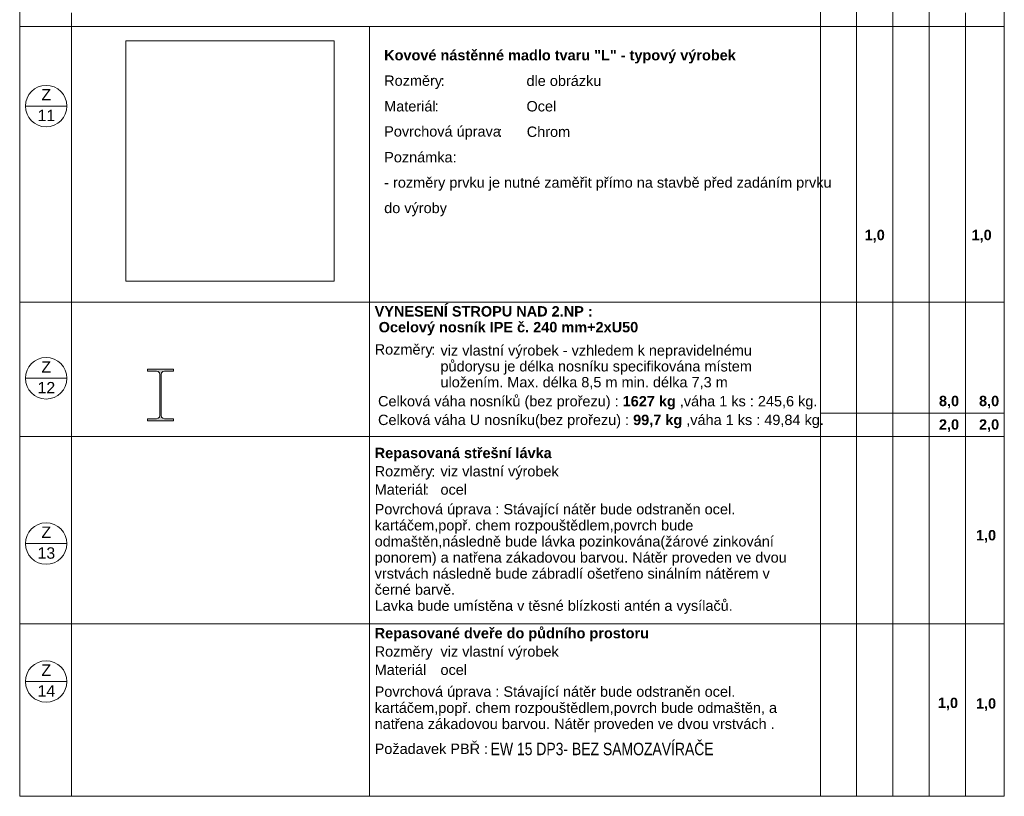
# Model space of a CAD drawing. Header units: millimetres. Extents: x 15381 to 191117, y -190522 to 367005.
# Tile 26 of 71: x 108973 to 127973, y -47272 to -32286. Entities that reach past the tile are written whole.
import ezdxf

# ---------------------------------------------------------------- set-up
doc = ezdxf.new("R2010")
doc.units = ezdxf.units.MM
doc.header["$MEASUREMENT"] = 0
doc.header["$XCLIPFRAME"] = 0
doc.linetypes.add('Wipeout_Contour', pattern=[1000, 0, -1000])
for name, color, linetype in [('Konstrukce - krov', 7, 'Continuous'), ('Výplně - Povrchové', 7, 'Continuous'), ('Výplně – Řezové', 7, 'Continuous')]:
    doc.layers.add(name, color=color, linetype=linetype)
doc.styles.add('GENEROVANÝ_STYL_1', font='txt')
doc.styles.add('GENEROVANÝ_STYL_2', font='txt')
picture_1 = doc.add_image_def('image12.png', size_in_pixel=(228, 263))

msp = doc.modelspace()

# ---------------------------------------------------------------- linework, layer by layer
at = {"color": 7, "linetype": 'Continuous', "lineweight": 20}
for p, q in [((108972.7, -19571.8), (108972.7, -47271.8)), ((127972.7, -47271.8), (127972.7, -19571.8)), ((124422.7, -22071.8), (124422.7, -47271.8)), ((125122.7, -22071.8), (125122.7, -47271.8)), ((125822.7, -22071.8), (125822.7, -47271.8)), ((126522.7, -22071.8), (126522.7, -47271.8)), ((109972.7, -32151.8), (109972.7, -37191.8)), ((127222.7, -32151.8), (127222.7, -37191.8)), ((127972.7, -32419.9), (108972.7, -32419.9)), ((115722.7, -32419.9), (115722.7, -36344.9)), ((109083.3, -33952.7), (109883.3, -33952.7)), ((115722.7, -36344.9), (115722.7, -42231.8)), ((109972.7, -37191.8), (109972.7, -42231.8)), ((127222.7, -37191.8), (127222.7, -42231.8)), ((127972.7, -37736.5), (108972.7, -37736.5)), ((109083.3, -39205.4), (109883.3, -39205.4)), ((127972.7, -39877.4), (124422.7, -39877.4)), ((127972.7, -40325.8), (108972.7, -40325.8)), ((109972.7, -42231.8), (109972.7, -47271.8)), ((115722.7, -42231.8), (115722.7, -47271.8)), ((127222.7, -42231.8), (127222.7, -47271.8)), ((109083.3, -42395.3), (109883.3, -42395.3)), ((127972.7, -43940.7), (108972.7, -43940.7)), ((109083.3, -45057.1), (109883.3, -45057.1)), ((108972.7, -47271.8), (127972.7, -47271.8)), ((127972.7, -47271.8), (108972.7, -47271.8))]:
    msp.add_line(p, q, dxfattribs=at)
for centre in [(109483.3, -33952.7), (109483.3, -39205.4), (109483.3, -42395.3), (109483.3, -45057.1)]:
    msp.add_circle(centre, 400, dxfattribs=at)
at = {"layer": 'Konstrukce - krov', "color": 8, "linetype": 'Continuous', "lineweight": 13}
for p, q in [((111438.5, -39027.2), (111438.5, -39068)), ((111939, -39027.2), (111438.5, -39027.2)), ((111644.6, -39076.3), (111667.5, -39099.2)), ((111733, -39076.3), (111710.1, -39099.2)), ((111939, -39027.2), (111939, -39068)), ((111438.5, -39984.9), (111438.5, -40025.7))]:
    msp.add_line(p, q, dxfattribs=at)
at = {"layer": 'Konstrukce - krov', "color": 8, "linetype": 'Continuous', "lineweight": 13, "flags": 128}
for points in [[(111644.6, -39076.3), (111613.3, -39068), (111438.5, -39068)], [(111939, -39068), (111764.3, -39068), (111733, -39076.3)]]:
    msp.add_lwpolyline(points, dxfattribs=at)

# ---------------------------------------------------------------- texts
at = {"color": 7, "linetype": 'Continuous', "lineweight": 20, "attachment_point": 7}
for s, insert, char_height, style in [('\\A1;{\\pql;\\fArial|b1|i0|c238|p38;Kovové nástěnné madlo tvaru "L" - typový výrobek}', (116006.1, -33131.1), 200, 'GENEROVANÝ_STYL_2'), ('\\A1;{\\pql;\\fArial|b0|i0|c238|p38;Rozměry}', (116006.1, -33622.3), 200, 'GENEROVANÝ_STYL_1'), ('\\A1;{\\pql;\\fArial|b0|i0|c238|p38;:}', (117097.8, -33564.7), 200, 'GENEROVANÝ_STYL_1'), ('\\A1;{\\pql;\\fArial|b0|i0|c238|p38;dle obrázku}', (118752.3, -33567.8), 200, 'GENEROVANÝ_STYL_1'), ('\\A1;{\\pql;\\fArial|b0|i0|c238|p38;Z}', (109390.7, -33843.8), 220, 'GENEROVANÝ_STYL_1'), ('\\A1;{\\pql;\\fArial|b0|i0|c238|p38;^I}', (117174.6, -33564.7), 200, 'GENEROVANÝ_STYL_1'), ('\\A1;{\\pql;\\fArial|b0|i0|c238|p38;Materiál}', (116006.1, -34059.2), 200, 'GENEROVANÝ_STYL_1'), ('\\A1;{\\pql;\\fArial|b0|i0|c238|p38;:}', (116978.9, -34056), 200, 'GENEROVANÝ_STYL_1'), ('\\A1;{\\pql;\\fArial|b0|i0|c238|p38;Ocel}', (118752.3, -34059.3), 200, 'GENEROVANÝ_STYL_1'), ('\\A1;{\\pql;\\fArial|b0|i0|c238|p38;1\\fArial|b0|i0|c238|p38;1}', (109316.3, -34243.7), 220, 'GENEROVANÝ_STYL_1'), ('\\A1;{\\pql;\\fArial|b0|i0|c238|p38;^I}', (117055.7, -34056), 200, 'GENEROVANÝ_STYL_1'), ('\\A1;{\\pql;\\fArial|b0|i0|c238|p38;Povrchová úprava}', (116006.1, -34601.8), 200, 'GENEROVANÝ_STYL_1'), ('\\A1;{\\pql;\\fArial|b0|i0|c238|p38;Chrom}', (118757.3, -34550.6), 200, 'GENEROVANÝ_STYL_1'), ('\\A1;{\\pql;\\fArial|b0|i0|c238|p38;: }', (118211.4, -34547.3), 200, 'GENEROVANÝ_STYL_1'), ('\\A1;{\\pql;\\fArial|b0|i0|c238|p38;^I}', (118365, -34547.3), 200, 'GENEROVANÝ_STYL_1'), ('\\A1;{\\pql;\\fArial|b0|i0|c238|p38;Poznámka:}', (116006.1, -35041.8), 200, 'GENEROVANÝ_STYL_1'), ('\\A1;{\\pql;\\fArial|b0|i0|c238|p38;- rozměry prvku je nutné zaměřit přímo na stavbě před zadáním prvku}', (116006.1, -35587.6), 200, 'GENEROVANÝ_STYL_1'), ('\\A1;{\\pql;\\fArial|b0|i0|c238|p38;do výroby}', (116006.1, -36078.9), 200, 'GENEROVANÝ_STYL_1'), ('\\A1;{\\pql;\\fArial|b1|i0|c238|p38;1\\fArial|b1|i0|c238|p38;,0}', (125277.9, -36585.3), 200, 'GENEROVANÝ_STYL_2'), ('\\A1;{\\pql;\\fArial|b1|i0|c238|p38;1\\fArial|b1|i0|c238|p38;,0}', (127341, -36585.3), 200, 'GENEROVANÝ_STYL_2'), ('\\A1;{\\pql;\\fArial|b0|i0|c238|p38;Rozměry}', (115822.7, -38808.1), 200, 'GENEROVANÝ_STYL_1'), ('\\A1;{\\pql;\\fArial|b0|i0|c238|p38;:}', (116914.4, -38750.5), 200, 'GENEROVANÝ_STYL_1'), ('\\A1;{\\pql;\\fArial|b0|i0|c238|p38;Z}', (109390.7, -39096.6), 220, 'GENEROVANÝ_STYL_1'), ('\\A1;{\\pql;\\fArial|b0|i0|c238|p38;12}', (109316.3, -39496.5), 220, 'GENEROVANÝ_STYL_1'), ('\\A1;{\\pql;\\fArial|b0|i0|c238|p38;Celková váha nosníků (bez prořezu) : \\fArial|b1|i0|c238|p38;162\\fArial|b1|i0|c238|p38;7\\fArial|b1|i0|c238|p38; kg\\fArial|b0|i0|c238|p38; ,váha 1 ks : 245,6 kg.}', (115887.6, -39809), 200, 'GENEROVANÝ_STYL_1'), ('\\A1;{\\pql;\\fArial|b1|i0|c238|p38;8,0}', (126711.7, -39788.2), 200, 'GENEROVANÝ_STYL_2'), ('\\A1;{\\pql;\\fArial|b1|i0|c238|p38;8,0}', (127484.7, -39788.2), 200, 'GENEROVANÝ_STYL_2'), ('\\A1;{\\pql;\\fArial|b0|i0|c238|p38;Celková váha \\fArial|b0|i0|c238|p38;U \\fArial|b0|i0|c238|p38;nosník\\fArial|b0|i0|c238|p38;u\\fArial|b0|i0|c238|p38;(bez prořezu) : \\fArial|b1|i0|c238|p38;99,7\\fArial|b1|i0|c238|p38; kg\\fArial|b0|i0|c238|p38; ,váha 1 ks : \\fArial|b0|i0|c238|p38;49,84\\fArial|b0|i0|c238|p38; kg.}', (115887.6, -40169.5), 200, 'GENEROVANÝ_STYL_1'), ('\\A1;{\\pql;\\fArial|b1|i0|c238|p38;2\\fArial|b1|i0|c238|p38;,0}', (126711.7, -40242.2), 200, 'GENEROVANÝ_STYL_2'), ('\\A1;{\\pql;\\fArial|b1|i0|c238|p38;2\\fArial|b1|i0|c238|p38;,0}', (127484.7, -40242.2), 200, 'GENEROVANÝ_STYL_2'), ('\\A1;{\\pql;\\fArial|b1|i0|c238|p38;Repasovan\\fArial|b1|i0|c238|p38;á\\fArial|b1|i0|c238|p38; střešní lávk\\fArial|b1|i0|c238|p38;a}', (115822.7, -40806.3), 200, 'GENEROVANÝ_STYL_2'), ('\\A1;{\\pql;\\fArial|b0|i0|c238|p38;Rozměry}', (115822.7, -41159.6), 200, 'GENEROVANÝ_STYL_1'), ('\\A1;{\\pql;\\fArial|b0|i0|c238|p38;:}', (116914.4, -41102), 200, 'GENEROVANÝ_STYL_1'), ('\\A1;{\\pql;\\fArial|b0|i0|c238|p38;viz vlastní výrobek}', (117092.7, -41159.6), 200, 'GENEROVANÝ_STYL_1'), ('\\A1;{\\pql;\\fArial|b0|i0|c238|p38;Materiál}', (115822.7, -41455.1), 200, 'GENEROVANÝ_STYL_1'), ('\\A1;{\\pql;\\fArial|b0|i0|c238|p38;^I}', (116991.2, -41102), 200, 'GENEROVANÝ_STYL_1'), ('\\A1;{\\pql;\\fArial|b0|i0|c238|p38;^I}', (118506.2, -41102), 200, 'GENEROVANÝ_STYL_1'), ('\\A1;{\\pql;\\fArial|b0|i0|c238|p38;^I}', (118997.7, -41102), 200, 'GENEROVANÝ_STYL_1'), ('\\A1;{\\pql;\\fArial|b0|i0|c238|p38;:}', (116795.5, -41452), 200, 'GENEROVANÝ_STYL_1'), ('\\A1;{\\pql;\\fArial|b0|i0|c238|p38;ocel}', (117092.7, -41455.1), 200, 'GENEROVANÝ_STYL_1'), ('\\A1;{\\pql;\\fArial|b0|i0|c238|p38;^I}', (116872.3, -41452), 200, 'GENEROVANÝ_STYL_1'), ('\\A1;{\\pql;\\fArial|b0|i0|c238|p38;Z}', (109390.7, -42286.5), 220, 'GENEROVANÝ_STYL_1'), ('\\A1;{\\pql;\\fArial|b1|i0|c238|p38;1,0}', (127426, -42378.3), 200, 'GENEROVANÝ_STYL_2'), ('\\A1;{\\pql;\\fArial|b0|i0|c238|p38;1\\fArial|b0|i0|c238|p38;3}', (109316.3, -42690.2), 220, 'GENEROVANÝ_STYL_1'), ('\\A1;{\\pql;\\fArial|b1|i0|c238|p38;Repasovan\\fArial|b1|i0|c238|p38;é dveře do půdního prostoru}', (115822.7, -44283.8), 200, 'GENEROVANÝ_STYL_2'), ('\\A1;{\\pql;\\fArial|b0|i0|c238|p38;Rozměry}', (115822.7, -44637.2), 200, 'GENEROVANÝ_STYL_1'), ('\\A1;{\\pql;\\fArial|b0|i0|c238|p38;viz vlastní výrobek}', (117092.7, -44637.2), 200, 'GENEROVANÝ_STYL_1'), ('\\A1;{\\pql;\\fArial|b0|i0|c238|p38;^I}', (116991.2, -44579.6), 200, 'GENEROVANÝ_STYL_1'), ('\\A1;{\\pql;\\fArial|b0|i0|c238|p38;Z}', (109390.7, -44948.2), 220, 'GENEROVANÝ_STYL_1'), ('\\A1;{\\pql;\\fArial|b0|i0|c238|p38;Materiál}', (115822.7, -44932.7), 200, 'GENEROVANÝ_STYL_1'), ('\\A1;{\\pql;\\fArial|b0|i0|c238|p38;ocel}', (117092.7, -44932.7), 200, 'GENEROVANÝ_STYL_1'), ('\\A1;{\\pql;\\fArial|b0|i0|c238|p38;1\\fArial|b0|i0|c238|p38;4}', (109316.3, -45348.1), 220, 'GENEROVANÝ_STYL_1'), ('\\A1;{\\pql;\\fArial|b1|i0|c238|p38;1\\fArial|b1|i0|c238|p38;,0}', (126690.4, -45613.5), 200, 'GENEROVANÝ_STYL_2'), ('\\A1;{\\pql;\\fArial|b1|i0|c238|p38;1,0}', (127426, -45625.4), 200, 'GENEROVANÝ_STYL_2'), ('\\A1;{\\pql;\\fArial|b0|i0|c238|p38;Požadavek PBŘ\\fArial|b0|i0|c238|p38; :\\fArial|b0|i0|c238|p38; }', (115822.7, -46457.7), 200, 'GENEROVANÝ_STYL_1')]:
    msp.add_mtext(s, dxfattribs=dict(at, insert=insert, char_height=char_height, style=style))
at = {"color": 7, "linetype": 'Continuous', "lineweight": 20, "insert": (115822.7, -38378.9), "char_height": 200, "attachment_point": 7, "line_spacing_factor": 0.915228, "style": 'GENEROVANÝ_STYL_2'}
msp.add_mtext('\\A1;{\\pql;\\fArial|b1|i0|c238|p38;VYNESENÍ STROPU NAD 2.NP\\fArial|b1|i0|c238|p38; :\\P\\pql;\\fArial|b1|i0|c238|p38; Ocelový nosník IPE č. 240 mm+2xU50}', dxfattribs=at)
at = {"color": 7, "linetype": 'Continuous', "lineweight": 20, "char_height": 200, "attachment_point": 7, "style": 'GENEROVANÝ_STYL_1'}
for s, insert, width, line_spacing_factor in [('\\A1;{\\pql;\\fArial|b0|i0|c238|p38;viz vlastní výrobek - vzhledem k nepravidelnému půdorysu je délka nosníku specifikována místem uložením. Max. délka 8,5 m min. délka 7,\\fArial|b0|i0|c238|p38;3\\fArial|b0|i0|c238|p38; m}', (117092.7, -39417.9), 7045.844, 0.921314), ('\\A1;{\\pql;\\fArial|b0|i0|c238|p38;Povrchová úprava : Stávající nátěr bude odstraněn ocel. kartáčem,popř. chem rozpouštědlem,povrch bude odmaštěn,následně bude lávka pozinkována(žárové zinkování ponorem) a natřena zákadovou barvou. Nátěr proveden ve dvou vrstvách následně bude zábradlí ošetřeno sinálním nátěrem v černé barvě.\\P\\pql;\\fArial|b0|i0|c238|p38;Lavka bude umístěna v těsné blízkosti antén a vysílačů.}', (115822.7, -43752.9), 8367.849, 0.93039), ('\\A1;{\\pql;\\fArial|b0|i0|c238|p38;Povrchová úprava : Stávající nátěr bude odstraněn ocel. kartáčem,popř. chem rozpouštědlem,povrch bude odmaštěn, a natřena zákadovou barvou. Nátěr proveden ve dvou vrstvách\\fArial|b0|i0|c238|p38; .}', (115822.7, -46034.4), 8367.849, 0.933955)]:
    msp.add_mtext(s, dxfattribs=dict(at, insert=insert, width=width, line_spacing_factor=line_spacing_factor))
at = {"color": 7, "linetype": 'Continuous', "lineweight": 13, "insert": (118060.4, -46481.7), "char_height": 240.625, "attachment_point": 7, "style": 'GENEROVANÝ_STYL_1'}
msp.add_mtext('\\A1;{\\W0.800000x;\\pql;\\fArial|b0|i0|c238|p38;EW 15 DP3\\fArial|b0|i0|c238|p38;- BEZ SAMOZAVÍRAČE}', dxfattribs=at)

# ---------------------------------------------------------------- pictures from other files: only their frames are drawn
at = {"linetype": 'Continuous', "lineweight": 0}
image = msp.add_image(picture_1, insert=(111020.3, -37334.5), size_in_units=(4021.7, 4639), dxfattribs=at)
image.set_boundary_path([(-0.5, -0.5), (227.5, 262.5)])

# ---------------------------------------------------------------- wipeouts: each hides what was drawn before it
at = {"color": 254, "linetype": 'Wipeout_Contour', "lineweight": 0, "ltscale": 473946.848427}
msp.add_wipeout([(111622.6, -38567.6), (112402, -38567.6), (112449.8, -38554.8), (111670.6, -38554.8)], dxfattribs=at).dxf.layer = 'Výplně - Povrchové'
at = {"color": 254, "linetype": 'Wipeout_Contour', "lineweight": 0, "ltscale": 475458.159827}
msp.add_wipeout([(111574.5, -39867.2), (111587.4, -39915.1), (112367, -39915.1), (112354.2, -39867.2)], dxfattribs=at).dxf.layer = 'Výplně - Povrchové'

# ---------------------------------------------------------------- next in the draw order: wipeouts: each hides what was drawn before it
at = {"color": 254, "linetype": 'Wipeout_Contour', "lineweight": 0, "ltscale": 473784.593007}
msp.add_wipeout([(111574.5, -38650.6), (112354.2, -38650.6), (112367, -38602.7), (111587.4, -38602.7)], dxfattribs=at).dxf.layer = 'Výplně - Povrchové'
at = {"color": 254, "linetype": 'Wipeout_Contour', "lineweight": 0, "ltscale": 475604.172036}
msp.add_wipeout([(111587.4, -39915.1), (111622.6, -39950.2), (112402, -39950.2), (112367, -39915.1)], dxfattribs=at).dxf.layer = 'Výplně - Povrchové'

# ---------------------------------------------------------------- next in the draw order: hatches: boundary and pattern name
at = {"layer": 'Výplně – Řezové', "linetype": 'Continuous', "lineweight": 13}
msp.add_hatch(color=8, dxfattribs=at).paths.add_polyline_path([(111939, -40025.7), (111939, -39984.9), (111764.3, -39984.9), (111733, -39976.6), (111710.1, -39953.7), (111701.7, -39922.5), (111701.7, -39130.4), (111710.1, -39099.2), (111733, -39076.3), (111764.3, -39068), (111939, -39068), (111939, -39027.2), (111438.5, -39027.2), (111438.5, -39068), (111613.3, -39068), (111644.6, -39076.3), (111667.5, -39099.2), (111675.9, -39130.4), (111675.9, -39922.5), (111667.5, -39953.7), (111644.6, -39976.6), (111613.3, -39984.9), (111438.5, -39984.9), (111438.5, -40025.7)])

# ---------------------------------------------------------------- next in the draw order: linework, layer by layer
at = {"layer": 'Konstrukce - krov', "color": 8, "linetype": 'Continuous', "lineweight": 13}
for p, q in [((111939, -40025.7), (111438.5, -40025.7)), ((111667.5, -39953.7), (111644.6, -39976.6)), ((111710.1, -39953.7), (111733, -39976.6)), ((111939, -39984.9), (111939, -40025.7))]:
    msp.add_line(p, q, dxfattribs=at)
at = {"layer": 'Konstrukce - krov', "color": 8, "linetype": 'Continuous', "lineweight": 13, "flags": 128}
for points in [[(111667.5, -39099.2), (111675.9, -39130.4), (111675.9, -39922.5), (111667.5, -39953.7)], [(111710.1, -39099.2), (111701.7, -39130.4), (111701.7, -39922.5), (111710.1, -39953.7)], [(111644.6, -39976.6), (111613.3, -39984.9), (111438.5, -39984.9)], [(111733, -39976.6), (111764.3, -39984.9), (111939, -39984.9)]]:
    msp.add_lwpolyline(points, dxfattribs=at)

doc.saveas('drawing.dxf')
